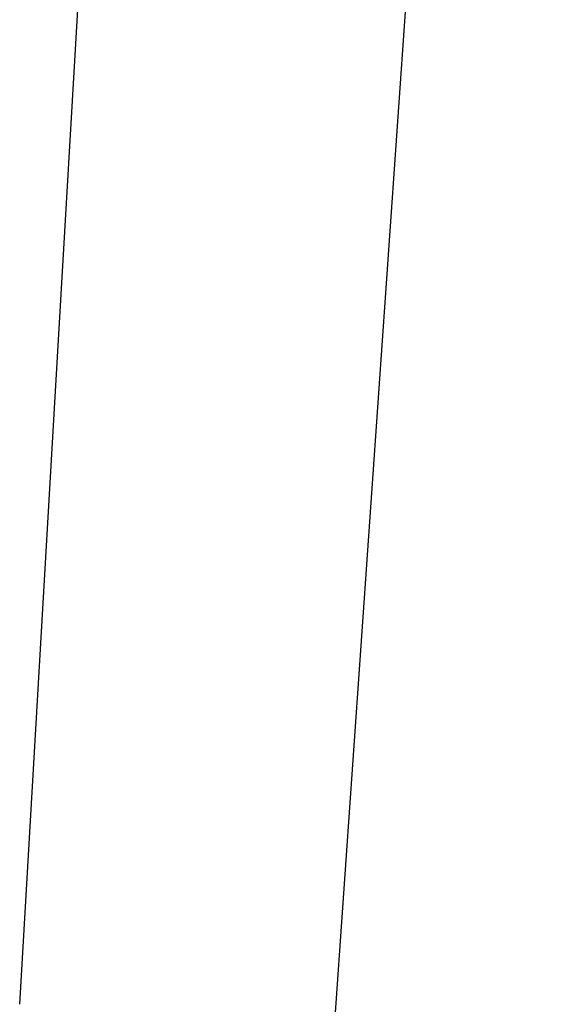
# Model space of a CAD drawing. Header units: millimetres. Extents: x 4904.09 to 4905.21, y 4759.5 to 4761.8.
# Tile 22 of 54: x 4904.6769 to 4904.7029, y 4760.4689 to 4760.517. Entities that reach past the tile are written whole.
import ezdxf

# ---------------------------------------------------------------- set-up
doc = ezdxf.new("R2010")
doc.units = ezdxf.units.MM
doc.layers.add('SANINDUSA', color=3, linetype='Continuous')

msp = doc.modelspace()

# ---------------------------------------------------------------- linework, layer by layer
at = {"layer": 'SANINDUSA'}
msp.add_line((4904.681640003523, 4760.316231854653), (4904.702915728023, 4760.620488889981), dxfattribs=at)
at = {"layer": 'SANINDUSA', "flags": 128}
msp.add_lwpolyline([(4904.676872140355, 4760.468918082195), (4904.67862567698, 4760.498849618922), (4904.681188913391, 4760.542822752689), (4904.68373852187, 4760.586818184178)], dxfattribs=at)

doc.saveas('drawing.dxf')
